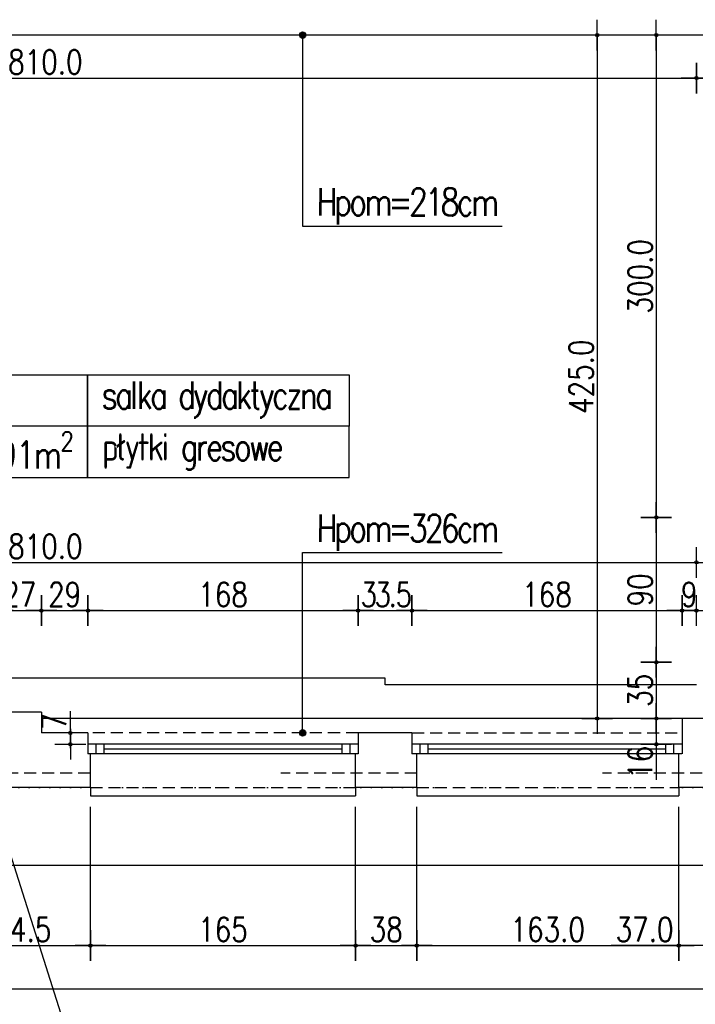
# Model space of a CAD drawing. Header units: millimetres. Extents: x 22865 to 60762, y -18816 to 15611.
# Tile 18 of 256: x 36851 to 37271, y -13882 to -13269. Entities that reach past the tile are written whole.
import ezdxf

# ---------------------------------------------------------------- set-up
doc = ezdxf.new("R2010")
doc.units = ezdxf.units.MM
doc.linetypes.add('DASHED2', pattern=[0.375, 0.25, -0.125])
doc.linetypes.add('DOT', pattern=[6.35, 0, -6.35])
for name, color, linetype in [('OPISY', 6, 'Continuous'), ('sciany murowane', 4, 'Continuous'), ('widokowa', 2, 'Continuous'), ('wyburzenia', 14, 'Continuous'), ('WYMIARY', 6, 'Continuous')]:
    doc.layers.add(name, color=color, linetype=linetype)
doc.styles.add('1-100', font='simplex.shx', dxfattribs={"width": 0.8, "height": 15})
doc.dimstyles.new('1-100', dxfattribs={"dimscale": 0.5, "dimtxt": 100, "dimasz": 1, "dimexe": 0.18, "dimexo": 0.0625, "dimgap": 5, "dimtad": 1, "dimdec": 1, "dimzin": 0, "dimdsep": 46, "dimtxsty": '1-100', "dimblk1": 'K', "dimblk2": 'K', "dimsah": 1, "dimcen": 0.09, "dimse1": 1, "dimse2": 1, "dimadec": 0, "dimazin": 0, "dimtfac": 1, "dimtdec": 1, "dimtofl": 0, "dimtmove": 0, "dimatfit": 3, "dimldrblk": 'K', "dimfxl": 0, "dimtolj": 1, "dimtzin": 0, "dimarcsym": 0})

# ---------------------------------------------------------------- blocks, each defined once
blk = doc.blocks.new('K')
for p, q in [((0, -19.1), (0, 19.1)), ((-19.1, 0), (19.1, 0))]:
    blk.add_line(p, q)
blk.add_circle((0, 0), 2.02)
blk = doc.blocks.new('*D2224')
at = {"layer": 'WYMIARY', "color": 0, "lineweight": -2}
blk.add_line((36864.78, -13636.93), (36892.78, -13636.93), dxfattribs=at)
at = {"layer": 'WYMIARY', "color": 0, "linetype": 'ByBlock', "lineweight": -2, "xscale": 0.5, "yscale": 0.5, "zscale": 0.5, "rotation": 180}
blk.add_blockref('K', (36864.28, -13636.93), dxfattribs=at)
at = {"layer": 'WYMIARY', "color": 0, "linetype": 'ByBlock', "lineweight": -2, "xscale": 0.5, "yscale": 0.5, "zscale": 0.5}
blk.add_blockref('K', (36893.28, -13636.93), dxfattribs=at)
at = {"layer": 'WYMIARY', "color": 0, "ltscale": 0.2, "insert": (36878.78, -13626.93), "char_height": 15, "attachment_point": 5, "style": '1-100'}
blk.add_mtext('\\A1;29', dxfattribs=at)
blk = doc.blocks.new('*D2225')
at = {"layer": 'WYMIARY', "color": 0, "lineweight": -2}
blk.add_line((36837.78, -13636.93), (36863.78, -13636.93), dxfattribs=at)
at = {"layer": 'WYMIARY', "color": 0, "linetype": 'ByBlock', "lineweight": -2, "xscale": 0.5, "yscale": 0.5, "zscale": 0.5, "rotation": 180}
blk.add_blockref('K', (36837.28, -13636.93), dxfattribs=at)
at = {"layer": 'WYMIARY', "color": 0, "linetype": 'ByBlock', "lineweight": -2, "xscale": 0.5, "yscale": 0.5, "zscale": 0.5}
blk.add_blockref('K', (36864.28, -13636.93), dxfattribs=at)
at = {"layer": 'WYMIARY', "color": 0, "ltscale": 0.2, "insert": (36850.78, -13626.93), "char_height": 15, "attachment_point": 5, "style": '1-100'}
blk.add_mtext('\\A1;27', dxfattribs=at)
blk = doc.blocks.new('*D2238')
at = {"layer": 'WYMIARY', "color": 0, "lineweight": -2, "ltscale": 0.2}
blk.add_line((36810.78, -13845.23), (36894.28, -13845.23), dxfattribs=at)
at = {"layer": 'WYMIARY', "color": 0, "linetype": 'ByBlock', "lineweight": -2, "xscale": 0.5, "yscale": 0.5, "zscale": 0.5, "rotation": 180}
blk.add_blockref('K', (36810.28, -13845.23), dxfattribs=at)
at = {"layer": 'WYMIARY', "color": 0, "linetype": 'ByBlock', "lineweight": -2, "xscale": 0.5, "yscale": 0.5, "zscale": 0.5}
blk.add_blockref('K', (36894.78, -13845.23), dxfattribs=at)
at = {"layer": 'WYMIARY', "color": 0, "ltscale": 0.2, "insert": (36852.53, -13835.23), "char_height": 15, "attachment_point": 5, "style": '1-100'}
blk.add_mtext('\\A1;84.5', dxfattribs=at)
blk = doc.blocks.new('*D2239')
at = {"layer": 'WYMIARY', "color": 0, "lineweight": -2}
blk.add_line((36893.78, -13636.93), (37060.82, -13636.93), dxfattribs=at)
at = {"layer": 'WYMIARY', "color": 0, "linetype": 'ByBlock', "lineweight": -2, "xscale": 0.5, "yscale": 0.5, "zscale": 0.5, "rotation": 180}
blk.add_blockref('K', (36893.28, -13636.93), dxfattribs=at)
at = {"layer": 'WYMIARY', "color": 0, "linetype": 'ByBlock', "lineweight": -2, "xscale": 0.5, "yscale": 0.5, "zscale": 0.5}
blk.add_blockref('K', (37061.32, -13636.93), dxfattribs=at)
at = {"layer": 'WYMIARY', "color": 0, "ltscale": 0.2, "insert": (36977.3, -13626.93), "char_height": 15, "attachment_point": 5, "style": '1-100'}
blk.add_mtext('\\A1;168', dxfattribs=at)
blk = doc.blocks.new('*D2240')
at = {"layer": 'WYMIARY', "color": 0, "lineweight": -2, "ltscale": 0.2}
blk.add_line((37061.82, -13636.93), (37094.32, -13636.93), dxfattribs=at)
at = {"layer": 'WYMIARY', "color": 0, "linetype": 'ByBlock', "lineweight": -2, "xscale": 0.5, "yscale": 0.5, "zscale": 0.5, "rotation": 180}
blk.add_blockref('K', (37061.32, -13636.93), dxfattribs=at)
at = {"layer": 'WYMIARY', "color": 0, "linetype": 'ByBlock', "lineweight": -2, "xscale": 0.5, "yscale": 0.5, "zscale": 0.5}
blk.add_blockref('K', (37094.82, -13636.93), dxfattribs=at)
at = {"layer": 'WYMIARY', "color": 0, "ltscale": 0.2, "insert": (37078.07, -13626.93), "char_height": 15, "attachment_point": 5, "style": '1-100'}
blk.add_mtext('\\A1;\\A1;{\\T0.85;33.5}', dxfattribs=at)
blk = doc.blocks.new('*D2241')
at = {"layer": 'WYMIARY', "color": 0, "lineweight": -2}
blk.add_line((37263.32, -13636.93), (37271.28, -13636.93), dxfattribs=at)
at = {"layer": 'WYMIARY', "color": 0, "linetype": 'ByBlock', "lineweight": -2, "xscale": 0.5, "yscale": 0.5, "zscale": 0.5, "rotation": 180}
blk.add_blockref('K', (37262.82, -13636.93), dxfattribs=at)
at = {"layer": 'WYMIARY', "color": 0, "linetype": 'ByBlock', "lineweight": -2, "xscale": 0.5, "yscale": 0.5, "zscale": 0.5}
blk.add_blockref('K', (37271.78, -13636.93), dxfattribs=at)
at = {"layer": 'WYMIARY', "color": 0, "ltscale": 0.2, "insert": (37267.3, -13626.93), "char_height": 15, "attachment_point": 5, "style": '1-100'}
blk.add_mtext('\\A1;9', dxfattribs=at)
blk = doc.blocks.new('*D2242')
at = {"layer": 'WYMIARY', "color": 0, "lineweight": -2}
blk.add_line((37095.32, -13636.93), (37262.32, -13636.93), dxfattribs=at)
at = {"layer": 'WYMIARY', "color": 0, "linetype": 'ByBlock', "lineweight": -2, "xscale": 0.5, "yscale": 0.5, "zscale": 0.5, "rotation": 180}
blk.add_blockref('K', (37094.82, -13636.93), dxfattribs=at)
at = {"layer": 'WYMIARY', "color": 0, "linetype": 'ByBlock', "lineweight": -2, "xscale": 0.5, "yscale": 0.5, "zscale": 0.5}
blk.add_blockref('K', (37262.82, -13636.93), dxfattribs=at)
at = {"layer": 'WYMIARY', "color": 0, "ltscale": 0.2, "insert": (37178.82, -13626.93), "char_height": 15, "attachment_point": 5, "style": '1-100'}
blk.add_mtext('\\A1;168', dxfattribs=at)
blk = doc.blocks.new('*D2253')
at = {"layer": 'WYMIARY', "color": 0, "lineweight": -2, "ltscale": 0.2}
blk.add_line((37210.03, -13279.51), (37210.03, -13703.51), dxfattribs=at)
at = {"layer": 'WYMIARY', "color": 0, "linetype": 'ByBlock', "lineweight": -2, "xscale": 0.5, "yscale": 0.5, "zscale": 0.5}
for p, rotation in [((37210.03, -13279.01), 90), ((37210.03, -13704.01), 270)]:
    blk.add_blockref('K', p, dxfattribs=dict(at, rotation=rotation))
at = {"layer": 'WYMIARY', "color": 0, "ltscale": 0.2, "insert": (37200.03, -13491.51), "char_height": 15, "attachment_point": 5, "rotation": 90, "style": '1-100'}
blk.add_mtext('\\A1;425.0', dxfattribs=at)
blk = doc.blocks.new('*D2254')
at = {"layer": 'WYMIARY', "color": 0, "lineweight": -2}
for p, q in [((36882.32, -13713.01), (36882.32, -13699.51)), ((36882.32, -13719.51), (36882.32, -13713.51))]:
    blk.add_line(p, q, dxfattribs=at)
at = {"layer": 'WYMIARY', "color": 0, "linetype": 'ByBlock', "lineweight": -2, "xscale": 0.5, "yscale": 0.5, "zscale": 0.5}
for p, rotation in [((36882.32, -13713.01), 90), ((36882.32, -13720.01), 270)]:
    blk.add_blockref('K', p, dxfattribs=dict(at, rotation=rotation))
at = {"layer": 'WYMIARY', "color": 0, "ltscale": 0.2, "insert": (36872.32, -13706.01), "char_height": 15, "attachment_point": 5, "rotation": 90, "style": '1-100'}
blk.add_mtext('\\A1;7', dxfattribs=at)
blk = doc.blocks.new('*D2258')
at = {"layer": 'WYMIARY', "color": 0, "lineweight": -2, "ltscale": 0.2}
blk.add_line((37246.8, -13279.51), (37246.8, -13578.51), dxfattribs=at)
at = {"layer": 'WYMIARY', "color": 0, "linetype": 'ByBlock', "lineweight": -2, "xscale": 0.5, "yscale": 0.5, "zscale": 0.5}
for p, rotation in [((37246.8, -13279.01), 90), ((37246.8, -13579.01), 270)]:
    blk.add_blockref('K', p, dxfattribs=dict(at, rotation=rotation))
at = {"layer": 'WYMIARY', "color": 0, "ltscale": 0.2, "insert": (37236.8, -13429.01), "char_height": 15, "attachment_point": 5, "rotation": 90, "style": '1-100'}
blk.add_mtext('\\A1;300.0', dxfattribs=at)
blk = doc.blocks.new('*D2259')
at = {"layer": 'WYMIARY', "color": 0, "lineweight": -2}
blk.add_line((37246.8, -13579.51), (37246.8, -13668.51), dxfattribs=at)
at = {"layer": 'WYMIARY', "color": 0, "linetype": 'ByBlock', "lineweight": -2, "xscale": 0.5, "yscale": 0.5, "zscale": 0.5}
for p, rotation in [((37246.8, -13579.01), 90), ((37246.8, -13669.01), 270)]:
    blk.add_blockref('K', p, dxfattribs=dict(at, rotation=rotation))
at = {"layer": 'WYMIARY', "color": 0, "ltscale": 0.2, "insert": (37236.8, -13624.01), "char_height": 15, "attachment_point": 5, "rotation": 90, "style": '1-100'}
blk.add_mtext('\\A1;90', dxfattribs=at)
blk = doc.blocks.new('*D2260')
at = {"layer": 'WYMIARY', "color": 0, "lineweight": -2}
blk.add_line((37246.8, -13669.51), (37246.8, -13703.51), dxfattribs=at)
at = {"layer": 'WYMIARY', "color": 0, "linetype": 'ByBlock', "lineweight": -2, "xscale": 0.5, "yscale": 0.5, "zscale": 0.5}
for p, rotation in [((37246.8, -13669.01), 90), ((37246.8, -13704.01), 270)]:
    blk.add_blockref('K', p, dxfattribs=dict(at, rotation=rotation))
at = {"layer": 'WYMIARY', "color": 0, "ltscale": 0.2, "insert": (37236.8, -13686.51), "char_height": 15, "attachment_point": 5, "rotation": 90, "style": '1-100'}
blk.add_mtext('\\A1;35', dxfattribs=at)
blk = doc.blocks.new('*D2261')
at = {"layer": 'WYMIARY', "color": 0, "lineweight": -2}
for p, q in [((37246.8, -13704.51), (37246.8, -13719.51)), ((37246.8, -13720.01), (37246.8, -13742.08))]:
    blk.add_line(p, q, dxfattribs=at)
at = {"layer": 'WYMIARY', "color": 0, "linetype": 'ByBlock', "lineweight": -2, "xscale": 0.5, "yscale": 0.5, "zscale": 0.5}
for p, rotation in [((37246.8, -13704.01), 90), ((37246.8, -13720.01), 270)]:
    blk.add_blockref('K', p, dxfattribs=dict(at, rotation=rotation))
at = {"layer": 'WYMIARY', "color": 0, "ltscale": 0.2, "insert": (37236.8, -13731.3), "char_height": 15, "attachment_point": 5, "rotation": 90, "style": '1-100'}
blk.add_mtext('\\A1;16', dxfattribs=at)
blk = doc.blocks.new('*D2262')
at = {"layer": 'WYMIARY', "color": 0, "lineweight": -2}
blk.add_line((36895.28, -13845.23), (37059.28, -13845.23), dxfattribs=at)
at = {"layer": 'WYMIARY', "color": 0, "linetype": 'ByBlock', "lineweight": -2, "xscale": 0.5, "yscale": 0.5, "zscale": 0.5, "rotation": 180}
blk.add_blockref('K', (36894.78, -13845.23), dxfattribs=at)
at = {"layer": 'WYMIARY', "color": 0, "linetype": 'ByBlock', "lineweight": -2, "xscale": 0.5, "yscale": 0.5, "zscale": 0.5}
blk.add_blockref('K', (37059.78, -13845.23), dxfattribs=at)
at = {"layer": 'WYMIARY', "color": 0, "ltscale": 0.2, "insert": (36977.28, -13835.23), "char_height": 15, "attachment_point": 5, "style": '1-100'}
blk.add_mtext('\\A1;165', dxfattribs=at)
blk = doc.blocks.new('*D2263')
at = {"layer": 'WYMIARY', "color": 0, "lineweight": -2}
blk.add_line((37060.28, -13845.23), (37097.28, -13845.23), dxfattribs=at)
at = {"layer": 'WYMIARY', "color": 0, "linetype": 'ByBlock', "lineweight": -2, "xscale": 0.5, "yscale": 0.5, "zscale": 0.5, "rotation": 180}
blk.add_blockref('K', (37059.78, -13845.23), dxfattribs=at)
at = {"layer": 'WYMIARY', "color": 0, "linetype": 'ByBlock', "lineweight": -2, "xscale": 0.5, "yscale": 0.5, "zscale": 0.5}
blk.add_blockref('K', (37097.78, -13845.23), dxfattribs=at)
at = {"layer": 'WYMIARY', "color": 0, "ltscale": 0.2, "insert": (37078.78, -13835.23), "char_height": 15, "attachment_point": 5, "style": '1-100'}
blk.add_mtext('\\A1;38', dxfattribs=at)
blk = doc.blocks.new('*D2264')
at = {"layer": 'WYMIARY', "color": 0, "lineweight": -2, "ltscale": 0.2}
blk.add_line((36462.28, -13606.93), (37271.28, -13606.93), dxfattribs=at)
at = {"layer": 'WYMIARY', "color": 0, "linetype": 'ByBlock', "lineweight": -2, "xscale": 0.5, "yscale": 0.5, "zscale": 0.5, "rotation": 180}
blk.add_blockref('K', (36461.78, -13606.93), dxfattribs=at)
at = {"layer": 'WYMIARY', "color": 0, "linetype": 'ByBlock', "lineweight": -2, "xscale": 0.5, "yscale": 0.5, "zscale": 0.5}
blk.add_blockref('K', (37271.78, -13606.93), dxfattribs=at)
at = {"layer": 'WYMIARY', "color": 0, "ltscale": 0.2, "insert": (36866.78, -13596.93), "char_height": 15, "attachment_point": 5, "style": '1-100'}
blk.add_mtext('\\A1;810.0', dxfattribs=at)
blk = doc.blocks.new('*D2267')
at = {"layer": 'WYMIARY', "color": 0, "lineweight": -2, "ltscale": 0.2}
blk.add_line((36462.28, -13305.73), (37271.28, -13305.73), dxfattribs=at)
at = {"layer": 'WYMIARY', "color": 0, "linetype": 'ByBlock', "lineweight": -2, "xscale": 0.5, "yscale": 0.5, "zscale": 0.5, "rotation": 180}
blk.add_blockref('K', (36461.78, -13305.73), dxfattribs=at)
at = {"layer": 'WYMIARY', "color": 0, "linetype": 'ByBlock', "lineweight": -2, "xscale": 0.5, "yscale": 0.5, "zscale": 0.5}
blk.add_blockref('K', (37271.78, -13305.73), dxfattribs=at)
at = {"layer": 'WYMIARY', "color": 0, "ltscale": 0.2, "insert": (36866.78, -13295.73), "char_height": 15, "attachment_point": 5, "style": '1-100'}
blk.add_mtext('\\A1;810.0', dxfattribs=at)
blk = doc.blocks.new('*D2268')
at = {"layer": 'WYMIARY', "color": 0, "lineweight": -2, "ltscale": 0.2}
for p, q in [((37272.28, -13305.73), (37281.28, -13305.73)), ((37281.78, -13305.73), (37321.57, -13305.73))]:
    blk.add_line(p, q, dxfattribs=at)
at = {"layer": 'WYMIARY', "color": 0, "linetype": 'ByBlock', "lineweight": -2, "xscale": 0.5, "yscale": 0.5, "zscale": 0.5, "rotation": 180}
blk.add_blockref('K', (37271.78, -13305.73), dxfattribs=at)
at = {"layer": 'WYMIARY', "color": 0, "linetype": 'ByBlock', "lineweight": -2, "xscale": 0.5, "yscale": 0.5, "zscale": 0.5}
blk.add_blockref('K', (37281.78, -13305.73), dxfattribs=at)
at = {"layer": 'WYMIARY', "color": 0, "ltscale": 0.2, "insert": (37301.92, -13295.73), "char_height": 15, "attachment_point": 5, "style": '1-100'}
blk.add_mtext('\\A1;10.0', dxfattribs=at)
blk = doc.blocks.new('*D2277')
at = {"layer": 'WYMIARY', "color": 0, "lineweight": -2, "ltscale": 0.2}
blk.add_line((37098.28, -13845.23), (37260.28, -13845.23), dxfattribs=at)
at = {"layer": 'WYMIARY', "color": 0, "linetype": 'ByBlock', "lineweight": -2, "xscale": 0.5, "yscale": 0.5, "zscale": 0.5, "rotation": 180}
blk.add_blockref('K', (37097.78, -13845.23), dxfattribs=at)
at = {"layer": 'WYMIARY', "color": 0, "linetype": 'ByBlock', "lineweight": -2, "xscale": 0.5, "yscale": 0.5, "zscale": 0.5}
blk.add_blockref('K', (37260.78, -13845.23), dxfattribs=at)
at = {"layer": 'WYMIARY', "color": 0, "ltscale": 0.2, "insert": (37179.28, -13835.23), "char_height": 15, "attachment_point": 5, "style": '1-100'}
blk.add_mtext('\\A1;163.0', dxfattribs=at)
blk = doc.blocks.new('*D2278')
at = {"layer": 'WYMIARY', "color": 0, "lineweight": -2, "ltscale": 0.2}
for p, q in [((37260.78, -13845.23), (37218.71, -13845.23)), ((37297.28, -13845.23), (37261.28, -13845.23))]:
    blk.add_line(p, q, dxfattribs=at)
at = {"layer": 'WYMIARY', "color": 0, "linetype": 'ByBlock', "lineweight": -2, "xscale": 0.5, "yscale": 0.5, "zscale": 0.5, "rotation": 180}
blk.add_blockref('K', (37260.78, -13845.23), dxfattribs=at)
at = {"layer": 'WYMIARY', "color": 0, "linetype": 'ByBlock', "lineweight": -2, "xscale": 0.5, "yscale": 0.5, "zscale": 0.5}
blk.add_blockref('K', (37297.78, -13845.23), dxfattribs=at)
at = {"layer": 'WYMIARY', "color": 0, "ltscale": 0.2, "insert": (37239.5, -13835.23), "char_height": 15, "attachment_point": 5, "style": '1-100'}
blk.add_mtext('\\A1;37.0', dxfattribs=at)
blk = doc.blocks.new('*D2337')
at = {"layer": 'WYMIARY', "color": 0, "lineweight": -2, "ltscale": 0.2}
blk.add_line((34895.28, -13872.08), (37903.78, -13872.08), dxfattribs=at)
at = {"layer": 'WYMIARY', "color": 0, "linetype": 'ByBlock', "lineweight": -2, "xscale": 0.5, "yscale": 0.5, "zscale": 0.5, "rotation": 180}
blk.add_blockref('K', (34894.78, -13872.08), dxfattribs=at)
at = {"layer": 'WYMIARY', "color": 0, "linetype": 'ByBlock', "lineweight": -2, "xscale": 0.5, "yscale": 0.5, "zscale": 0.5}
blk.add_blockref('K', (37904.28, -13872.08), dxfattribs=at)
at = {"layer": 'WYMIARY', "color": 0, "ltscale": 0.2, "insert": (36399.53, -13862.08), "char_height": 15, "attachment_point": 5, "style": '1-100'}
blk.add_mtext('\\A1;3009.5', dxfattribs=at)

msp = doc.modelspace()

# ---------------------------------------------------------------- hatches: boundary and pattern name
at = {"layer": 'WYMIARY', "ltscale": 0.2, "transparency": 33554687}
h = msp.add_hatch(color=256, dxfattribs=at)
h.dxf.hatch_style = 1
h.paths.add_polyline_path([(37026.81, -13277.01, 0.414214), (37024.81, -13279.01), (37026.81, -13279.01)])
h = msp.add_hatch(color=256, dxfattribs=at)
h.dxf.hatch_style = 1
h.paths.add_polyline_path([(37024.81, -13279.01, 0.414214), (37026.81, -13281.01), (37026.81, -13279.01)])
h = msp.add_hatch(color=256, dxfattribs=at)
h.dxf.hatch_style = 1
h.paths.add_polyline_path([(37026.81, -13281.01, 1), (37026.81, -13277.01)])
h = msp.add_hatch(color=256, dxfattribs=at)
h.dxf.hatch_style = 1
h.paths.add_polyline_path([(37026.81, -13711.01, 0.414214), (37024.81, -13713.01), (37026.81, -13713.01)])
h = msp.add_hatch(color=256, dxfattribs=at)
h.dxf.hatch_style = 1
h.paths.add_polyline_path([(37024.81, -13713.01, 0.414214), (37026.81, -13715.01), (37026.81, -13713.01)])
h = msp.add_hatch(color=256, dxfattribs=at)
h.dxf.hatch_style = 1
h.paths.add_polyline_path([(37026.81, -13715.01, 1), (37026.81, -13711.01)])

# ---------------------------------------------------------------- linework, layer by layer
at = {"layer": 'OPISY'}
msp.add_line((36901.49, -13965.93), (36751.91, -13495.72), dxfattribs=at)
for points in [[(36804.27, -13490.3), (36892.89, -13490.3), (36892.89, -13522.23), (36804.27, -13522.23)], [(36892.89, -13490.3), (37055.74, -13490.3), (37055.74, -13522.23), (36892.89, -13522.23)], [(37055.74, -13522.23), (36892.89, -13522.23), (36892.89, -13490.3), (37055.74, -13490.3)], [(36892.89, -13522.23), (36804.27, -13522.23), (36804.27, -13554.16), (36892.89, -13554.16)], [(37055.74, -13522.23), (36892.89, -13522.23), (36892.89, -13554.16), (37055.74, -13554.16)]]:
    msp.add_lwpolyline(points, close=True, dxfattribs=at)
at = {"layer": 'sciany murowane', "ltscale": 20}
msp.add_line((37865.28, -13279.01), (36461.78, -13279.01), dxfattribs=at)
at = {"layer": 'sciany murowane', "ltscale": 0.2}
for p, q in [((36864.28, -13700.01), (36837.28, -13700.01)), ((36864.28, -13700.01), (36864.28, -13713.01)), ((37296.78, -13704.01), (37262.82, -13704.01)), ((37262.82, -13704.01), (37262.82, -13726.01)), ((36893.28, -13713.01), (36864.28, -13713.01)), ((36893.28, -13713.01), (36893.28, -13726.01)), ((37061.32, -13713.01), (37061.32, -13726.01)), ((37094.82, -13713.01), (37061.32, -13713.01)), ((37094.82, -13713.01), (37094.82, -13726.01)), ((36894.78, -13747.01), (36894.78, -13726.01)), ((37059.78, -13747.01), (37059.78, -13726.01)), ((37097.78, -13747.01), (37097.78, -13726.01)), ((37260.78, -13747.01), (37260.78, -13726.01)), ((36894.78, -13747.01), (36810.28, -13747.01)), ((37097.78, -13747.01), (37059.78, -13747.01)), ((37297.78, -13747.01), (37260.78, -13747.01))]:
    msp.add_line(p, q, dxfattribs=at)
at = {"layer": 'sciany murowane', "color": 2, "ltscale": 0.2}
for p, q in [((37262.82, -13704.01), (36864.28, -13704.01)), ((37061.32, -13720.01), (36893.28, -13720.01)), ((36898.28, -13726.01), (36898.28, -13720.01)), ((36903.28, -13726.01), (36903.28, -13720.01)), ((37051.32, -13726.01), (37051.32, -13720.01)), ((37056.32, -13726.01), (37056.32, -13720.01)), ((37262.78, -13720.01), (37094.82, -13720.01)), ((37099.82, -13726.01), (37099.82, -13720.01)), ((37104.82, -13726.01), (37104.82, -13720.01)), ((37252.78, -13726.01), (37252.78, -13720.01)), ((37257.78, -13726.01), (37257.78, -13720.01)), ((37061.32, -13726.01), (36893.28, -13726.01)), ((37262.78, -13726.01), (37094.82, -13726.01)), ((36894.78, -13747.01), (36894.78, -13752.01)), ((36894.78, -13752.01), (37059.78, -13752.01)), ((37059.78, -13747.01), (37059.78, -13752.01)), ((37097.78, -13747.01), (37097.78, -13752.01)), ((37097.78, -13752.01), (37260.78, -13752.01)), ((37260.78, -13747.01), (37260.78, -13752.01))]:
    msp.add_line(p, q, dxfattribs=at)
at = {"layer": 'widokowa', "color": 1, "ltscale": 0.2}
for p, q in [((37078.07, -13679.01), (36671.28, -13679.01)), ((37078.07, -13683.01), (37078.07, -13679.01)), ((37271.78, -13683.01), (37078.07, -13683.01))]:
    msp.add_line(p, q, dxfattribs=at)
at = {"layer": 'widokowa', "color": 1, "linetype": 'DASHED2', "ltscale": 30}
for p, q in [((37061.32, -13713.01), (36893.28, -13713.01)), ((37094.82, -13713.01), (37262.86, -13713.01)), ((36894.78, -13747.01), (37059.78, -13747.01)), ((37097.78, -13747.01), (37260.78, -13747.01))]:
    msp.add_line(p, q, dxfattribs=at)
at = {"layer": 'widokowa', "linetype": 'DASHED2', "ltscale": 30}
for p, q in [((36894.78, -13738.01), (36810.28, -13738.01)), ((37097.78, -13738.01), (37013.28, -13738.01)), ((37297.78, -13738.01), (37213.28, -13738.01))]:
    msp.add_line(p, q, dxfattribs=at)
at = {"layer": 'wyburzenia', "linetype": 'DOT'}
msp.add_line((34882.99, -13747.01), (37885.35, -13747.01), dxfattribs=at)
at = {"layer": 'WYMIARY', "ltscale": 0.2}
for p, q in [((37026.81, -13279.01), (37026.81, -13397.89)), ((37026.81, -13397.89), (37150.85, -13397.89)), ((37026.81, -13713.01), (37026.81, -13600.81)), ((37026.81, -13600.81), (37150.85, -13600.81)), ((37051.32, -13723.01), (36903.28, -13723.01)), ((37252.78, -13723.01), (37104.82, -13723.01)), ((36894.78, -13835.67), (36894.78, -13759.01)), ((37059.78, -13835.67), (37059.78, -13759.01)), ((37097.78, -13835.67), (37097.78, -13759.01)), ((37260.78, -13835.99), (37260.78, -13759.01)), ((37260.78, -13765.63), (37260.78, -13759.32)), ((36728.78, -13795.23), (37715.08, -13795.23))]:
    msp.add_line(p, q, dxfattribs=at)
for centre in [(37026.81, -13279.01), (37026.81, -13713.01)]:
    msp.add_circle(centre, 2, dxfattribs=at)

# ---------------------------------------------------------------- texts
at = {"layer": 'OPISY', "char_height": 17, "width": 302.1591, "attachment_point": 4, "rotation": 359.88303, "style": '1-100'}
for s, insert in [('{\\T0.8;\\Fsimplex8|c238;Hpom=218cm}', (37035.49, -13385.49)), ('{\\T0.8;\\Fsimplex8|c238;Hpom=326cm}', (37035.49, -13588.42))]:
    msp.add_mtext(s, dxfattribs=dict(at, insert=insert))
at = {"layer": 'OPISY', "char_height": 17, "width": 302.1591, "attachment_point": 4, "style": '1-100'}
for s, insert in [('{\\T0.8;\\Fsimplex8|c238;salka dydaktyczna }', (36901.73, -13505.76)), ('{\\T0.8;\\Fsimplex8|c238;płytki gresowe}', (36902.02, -13537.95))]:
    msp.add_mtext(s, dxfattribs=dict(at, insert=insert))
at = {"layer": 'OPISY', "color": 1, "insert": (36809.79, -13539.69), "char_height": 17, "width": 183.8811, "attachment_point": 4, "style": '1-100'}
msp.add_mtext('\\A1;{\\T0.95;\\Fsimplex8|c238;32,91m{\\H0.7x;\\S2^ ;}}', dxfattribs=at)

# ---------------------------------------------------------------- dimensions: what is measured, and where the dimension line sits
at = {"layer": 'WYMIARY', "ltscale": 0.2}
for base, p1, p2, picture, middle in [((37210.03, -13704.01), (37213.93, -13279.01), (37226.69, -13704.01), '*D2253', (37200.03, -13491.51)), ((37246.8, -13579.01), (37257.17, -13279.01), (37257.17, -13579.01), '*D2258', (37236.8, -13429.01))]:
    dim = msp.add_linear_dim(base=base, p1=p1, p2=p2, angle=90, dimstyle='1-100', dxfattribs=at)
    dim.commit()
    dim.dimension.update_dxf_attribs({"geometry": picture, "text_midpoint": middle})
dim = msp.add_linear_dim(base=(37271.78, -13305.73), p1=(36461.78, -13318.47), p2=(37271.78, -13318.47), dimstyle='1-100', override={"dimtxsty": '1-100', "dimldrblk": 'K'}, dxfattribs=at)
dim.commit()
dim.dimension.update_dxf_attribs({"geometry": '*D2267', "text_midpoint": (36866.78, -13295.73)})
for base, p1, p2, picture, middle in [((37281.78, -13305.73), (37271.78, -13337.58), (37281.78, -13337.58), '*D2268', (37301.92, -13295.73)), ((37271.78, -13606.93), (36461.78, -13616.49), (37271.78, -13579.01), '*D2264', (36866.78, -13596.93)), ((37260.78, -13845.23), (37097.78, -13818.26), (37260.78, -13818.26), '*D2277', (37179.28, -13835.23)), ((36894.78, -13845.23), (36810.28, -13830.65), (36894.78, -13831.07), '*D2238', (36852.53, -13835.23)), ((37260.78, -13845.23), (37297.78, -13849.33), (37260.78, -13849.33), '*D2278', (37239.5, -13835.23)), ((37904.28, -13872.08), (34894.78, -13854.79), (37904.28, -13854.79), '*D2337', (36399.53, -13862.08))]:
    dim = msp.add_linear_dim(base=base, p1=p1, p2=p2, dimstyle='1-100', dxfattribs=at)
    dim.commit()
    dim.dimension.update_dxf_attribs({"geometry": picture, "text_midpoint": middle})
at = {"layer": 'WYMIARY'}
for base, p1, p2, picture, middle in [((37246.8, -13669.01), (37237.24, -13579.01), (37237.24, -13669.01), '*D2259', (37236.8, -13624.01)), ((37246.8, -13704.01), (37256.35, -13669.01), (37256.35, -13704.01), '*D2260', (37236.8, -13686.51)), ((37246.8, -13720.01), (37253.94, -13704.01), (37253.94, -13720.01), '*D2261', (37236.8, -13731.3)), ((36882.32, -13713.01), (36893.28, -13720.01), (36893.28, -13713.01), '*D2254', (36872.32, -13706.01))]:
    dim = msp.add_linear_dim(base=base, p1=p1, p2=p2, angle=90, dimstyle='1-100', override={"dimdec": 0, "dimtxsty": '1-100', "dimldrblk": 'K'}, dxfattribs=at)
    dim.commit()
    dim.dimension.update_dxf_attribs({"geometry": picture, "text_midpoint": middle})
for p1, p2, distance, picture, middle in [((36837.28, -13659.55), (36864.28, -13659.55), 22.62, '*D2225', (36850.78, -13626.93)), ((36864.28, -13669.11), (36893.28, -13669.11), 32.18, '*D2224', (36878.78, -13626.93))]:
    dim = msp.add_aligned_dim(p1=p1, p2=p2, distance=distance, dimstyle='1-100', override={"dimdec": 0, "dimtxsty": '1-100', "dimldrblk": 'K'}, dxfattribs=at)
    dim.commit()
    dim.dimension.update_dxf_attribs({"geometry": picture, "text_midpoint": middle})
for base, p1, p2, picture, middle in [((37061.32, -13636.93), (36893.28, -13669.11), (37061.32, -13669.11), '*D2239', (36977.3, -13626.93)), ((37262.82, -13636.93), (37094.82, -13658.01), (37262.82, -13658.01), '*D2242', (37178.82, -13626.93)), ((37059.78, -13845.23), (36894.78, -13797.34), (37059.78, -13797.34), '*D2262', (36977.28, -13835.23)), ((37097.78, -13845.23), (37059.78, -13821.4), (37097.78, -13821.4), '*D2263', (37078.78, -13835.23))]:
    dim = msp.add_linear_dim(base=base, p1=p1, p2=p2, dimstyle='1-100', override={"dimdec": 0, "dimtxsty": '1-100', "dimldrblk": 'K'}, dxfattribs=at)
    dim.commit()
    dim.dimension.update_dxf_attribs({"geometry": picture, "text_midpoint": middle})
at = {"layer": 'WYMIARY', "ltscale": 0.2}
dim = msp.add_linear_dim(base=(37094.82, -13636.93), p1=(37061.32, -13658.01), p2=(37094.82, -13658.01), text='\\A1;{\\T0.85;<>}', dimstyle='1-100', override={"dimtxsty": '1-100'}, dxfattribs=at)
dim.commit()
dim.dimension.update_dxf_attribs({"geometry": '*D2240', "text_midpoint": (37078.07, -13636.93), "dimtype": 160})
at = {"layer": 'WYMIARY'}
dim = msp.add_linear_dim(base=(37271.78, -13636.93), p1=(37262.82, -13650.36), p2=(37271.78, -13650.36), dimstyle='1-100', override={"dimdec": 0, "dimtxsty": '1-100', "dimldrblk": 'K'}, dxfattribs=at)
dim.commit()
dim.dimension.update_dxf_attribs({"geometry": '*D2241', "text_midpoint": (37267.3, -13636.93), "dimtype": 160})

doc.saveas('drawing.dxf')
